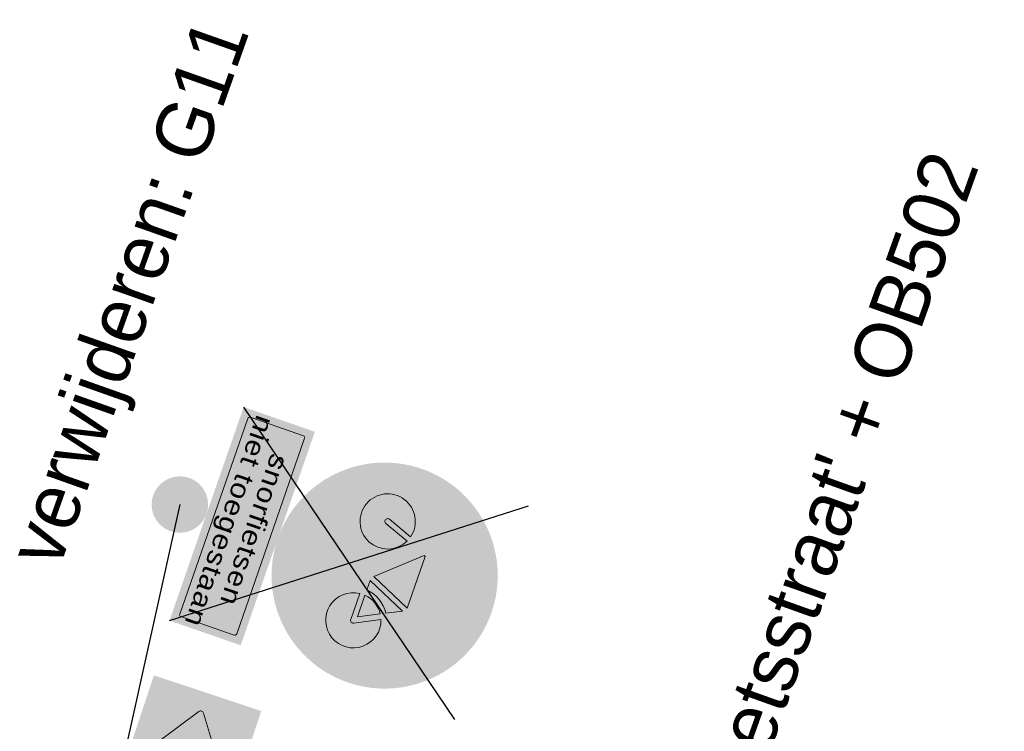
# Model space of a CAD drawing. Header units: metres. Extents: x 136326 to 138181, y 453212 to 454732.
# Tile 24 of 55: x 136574 to 136587, y 453817 to 453827. Entities that reach past the tile are written whole.
import ezdxf

# ---------------------------------------------------------------- set-up
doc = ezdxf.new("R2010")
doc.units = ezdxf.units.M
doc.layers.add('-DR-nw-inr-bebording-txt', color=2, linetype='Continuous')
doc.layers.add('mob_bebording', color=7, linetype='Continuous', lineweight=0)
doc.styles.add('eurostile', font='txt')
doc.styles.add('Style-Verkeersborden', font='Verkeersborden.shx')

# ---------------------------------------------------------------- blocks, each defined once
blk = doc.blocks.new('bord_OB502')
at = {"layer": 'mob_bebording', "linetype": 'Continuous', "lineweight": 0}
h = blk.add_hatch(color=254, dxfattribs=at)
h.paths.add_polyline_path([(-0.2999999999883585, -0.3000000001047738), (-0.2999999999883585, 0), (5.820766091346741e-11, 0), (0.2999999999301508, -5.820766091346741e-11), (0.3000000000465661, -0.3000000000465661)])
h.paths.add_polyline_path([(0.2750000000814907, -0.2900000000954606), (-0.2749999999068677, -0.2900000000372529, -0.414213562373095), (-0.2900000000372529, -0.2750000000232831), (-0.2900000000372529, -0.02500000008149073, -0.414213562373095), (-0.2749999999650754, -0.01000000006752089), (0.2750000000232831, -0.009999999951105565, -0.414213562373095), (0.2899999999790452, -0.02500000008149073), (0.2899999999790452, -0.2750000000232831, -0.414213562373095)], flags=17)
h = blk.add_hatch(color=7, dxfattribs=at)
h.paths.add_polyline_path([(-0.2750000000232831, -0.01000000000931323, 0.414213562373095), (-0.2899999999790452, -0.02500000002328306), (-0.2899999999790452, -0.2750000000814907, 0.414213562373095), (-0.2749999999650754, -0.2900000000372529), (0.2750000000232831, -0.2900000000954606, 0.414213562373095), (0.2900000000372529, -0.2750000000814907), (0.2900000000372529, -0.02500000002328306, 0.414213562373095), (0.2749999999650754, -0.01000000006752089)])
h.paths.add_polyline_path([(0.2799999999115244, -0.2750000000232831, -0.414213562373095), (0.2750000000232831, -0.2800000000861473), (-0.2749999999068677, -0.2800000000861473, -0.414213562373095), (-0.279999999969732, -0.2750000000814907), (-0.279999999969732, -0.02500000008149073, -0.414213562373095), (-0.2750000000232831, -0.02000000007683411), (0.2750000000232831, -0.02000000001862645, -0.414213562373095), (0.2800000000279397, -0.02500000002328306)])
h = blk.add_hatch(color=254, dxfattribs=at)
h.paths.add_polyline_path([(0.279999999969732, -0.2750000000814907), (0.279999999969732, -0.02500000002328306, 0.414213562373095), (0.2750000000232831, -0.02000000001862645), (-0.2750000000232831, -0.02000000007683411, 0.414213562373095), (-0.279999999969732, -0.02500000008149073), (-0.279999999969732, -0.2750000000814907, 0.414213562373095), (-0.2750000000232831, -0.2800000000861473), (0.2750000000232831, -0.2800000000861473, 0.414213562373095)])
h.paths.add_polyline_path([(0.120247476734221, -0.07200566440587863, -0.687280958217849), (0.1326310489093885, -0.0636528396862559), (0.2465886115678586, -0.1434467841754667, -0.5205670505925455), (0.2465886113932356, -0.1565532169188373), (0.1326310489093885, -0.2363471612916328, -0.6872809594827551), (0.1202474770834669, -0.2279943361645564), (0.1336365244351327, -0.1700000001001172), (0.01499999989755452, -0.1700000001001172), (0.01500000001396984, -0.1300000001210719), (0.1336365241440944, -0.1300000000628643)], flags=17)
h.paths.add_polyline_path([(-0.1202474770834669, -0.2279943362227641, -0.6872809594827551), (-0.1326310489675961, -0.2363471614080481), (-0.2465886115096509, -0.1565532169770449, -0.5205670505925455), (-0.2465886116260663, -0.1434467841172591), (-0.1326310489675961, -0.06365283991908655, -0.687280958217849), (-0.1202474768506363, -0.0720056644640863), (-0.1336365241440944, -0.1300000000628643), (-0.01499999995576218, -0.1300000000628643), (-0.01500000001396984, -0.1700000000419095), (-0.1336365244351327, -0.1700000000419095)], flags=17)
h = blk.add_hatch(color=7, dxfattribs=at)
edge = h.paths.add_edge_path()
edge.add_arc((-0.1280424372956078, -0.07020605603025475), 0.008000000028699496, 347.0000004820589, 485.000000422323)
edge.add_line((-0.1326310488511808, -0.0636528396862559), (-0.2465886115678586, -0.1434467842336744))
edge.add_arc((-0.2419999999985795, -0.1500000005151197), 0.007999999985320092, 125.0000007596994, 235.0000007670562)
edge.add_line((-0.2465886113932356, -0.1565532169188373), (-0.1326310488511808, -0.2363471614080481))
edge.add_arc((-0.1280424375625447, -0.2297939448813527), 0.008000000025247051, 235.0000018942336, 373.0000020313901)
edge.add_line((-0.1202474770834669, -0.2279943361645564), (-0.1336365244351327, -0.1700000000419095))
edge.add_line((-0.1336365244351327, -0.1700000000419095), (-0.01500000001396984, -0.1700000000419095))
edge.add_line((-0.01500000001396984, -0.1700000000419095), (-0.01499999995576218, -0.1300000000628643))
edge.add_line((-0.01499999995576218, -0.1300000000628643), (-0.1336365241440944, -0.1300000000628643))
edge.add_line((-0.1336365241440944, -0.1300000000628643), (-0.120247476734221, -0.07200566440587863))
h = blk.add_hatch(color=7, dxfattribs=at)
edge = h.paths.add_edge_path()
edge.add_arc((0.1280424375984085, -0.2297939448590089), 0.008000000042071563, 166.9999985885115, 304.9999987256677)
edge.add_line((0.1326310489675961, -0.2363471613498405), (0.2465886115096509, -0.1565532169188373))
edge.add_arc((0.241999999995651, -0.1500000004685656), 0.008000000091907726, 304.9999997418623, 414.9999997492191)
edge.add_line((0.2465886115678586, -0.1434467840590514), (0.1326310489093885, -0.06365283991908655))
edge.add_arc((0.1280424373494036, -0.07020605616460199), 0.007999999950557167, 54.99999914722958, 192.9999990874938)
edge.add_line((0.1202474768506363, -0.0720056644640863), (0.1336365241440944, -0.1300000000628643))
edge.add_line((0.1336365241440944, -0.1300000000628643), (0.01500000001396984, -0.1300000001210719))
edge.add_line((0.01500000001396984, -0.1300000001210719), (0.01499999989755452, -0.1700000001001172))
edge.add_line((0.01499999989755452, -0.1700000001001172), (0.1336365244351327, -0.1700000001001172))
edge.add_line((0.1336365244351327, -0.1700000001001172), (0.1202474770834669, -0.2279943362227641))
at = {"layer": 'mob_bebording', "color": 7, "linetype": 'Continuous', "lineweight": 0, "flags": 128}
for points in [[(-0.120247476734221, -0.07200566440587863, 0.687280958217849), (-0.1326310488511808, -0.0636528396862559), (-0.2465886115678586, -0.1434467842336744, 0.5205670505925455), (-0.2465886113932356, -0.1565532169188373), (-0.1326310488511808, -0.2363471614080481, 0.6872809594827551), (-0.1202474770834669, -0.2279943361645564), (-0.1336365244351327, -0.1700000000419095), (-0.01500000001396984, -0.1700000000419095), (-0.01499999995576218, -0.1300000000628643), (-0.1336365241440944, -0.1300000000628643)], [(0.1202474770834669, -0.2279943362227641, 0.6872809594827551), (0.1326310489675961, -0.2363471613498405), (0.2465886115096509, -0.1565532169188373, 0.5205670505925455), (0.2465886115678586, -0.1434467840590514), (0.1326310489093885, -0.06365283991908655, 0.687280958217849), (0.1202474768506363, -0.0720056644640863), (0.1336365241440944, -0.1300000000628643), (0.01500000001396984, -0.1300000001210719), (0.01499999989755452, -0.1700000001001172), (0.1336365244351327, -0.1700000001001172)]]:
    blk.add_lwpolyline(points, format="xyb", close=True, dxfattribs=at)
blk = doc.blocks.new('bord_G11')
at = {"layer": 'mob_bebording', "linetype": 'Continuous', "lineweight": 0}
h = blk.add_hatch(color=170, dxfattribs=at)
edge = h.paths.add_edge_path()
edge.add_arc((0, 0.2999999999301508), 0.3, 0, 360)
edge = h.paths.add_edge_path(flags=17)
edge.add_arc((0, 0.2999999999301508), 0.29, 0, 360)
h = blk.add_hatch(color=254, dxfattribs=at)
edge = h.paths.add_edge_path()
edge.add_arc((0, 0.2999999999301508), 0.29, 0, 360)
edge = h.paths.add_edge_path()
edge.add_arc((0, 0.2999999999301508), 0.28, 0, 360)
h = blk.add_hatch(color=170, dxfattribs=at)
edge = h.paths.add_edge_path()
edge.add_arc((0, 0.2999999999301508), 0.28, 0, 360)
h.paths.add_polyline_path([(0.1066745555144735, 0.3422153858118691, -3.032803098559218), (0.0516394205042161, 0.2531666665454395), (0.01024137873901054, 0.2531666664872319), (-0.09083430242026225, 0.3659049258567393), (-0.1006419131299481, 0.3399436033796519, -0.7991742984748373), (-0.1384922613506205, 0.1724999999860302), (-0.1384939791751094, 0.1724999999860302, -1.149504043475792), (-0.1143621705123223, 0.345126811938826), (-0.08244699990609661, 0.4296081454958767, -0.3119658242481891), (-0.06186661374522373, 0.4438333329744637), (-0.03300000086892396, 0.4438333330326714), (-0.03300000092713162, 0.4291666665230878), (-0.06186661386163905, 0.4291666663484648, 0.3119658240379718), (-0.06872674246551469, 0.4244249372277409), (-0.07801690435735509, 0.3998333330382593), (0.06860535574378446, 0.3998333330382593), (0.07525175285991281, 0.4144999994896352), (0.04735410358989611, 0.4144999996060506, -1.000000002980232), (0.04735410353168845, 0.4291666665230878), (0.1133541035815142, 0.4291666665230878), (0.1133541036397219, 0.4144999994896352), (0.09135410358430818, 0.4144999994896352), (0.0814547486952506, 0.3926549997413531)], flags=17)
h = blk.add_hatch(color=254, dxfattribs=at)
h.paths.add_polyline_path([(0.04735410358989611, 0.4291666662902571, 1.000000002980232), (0.04735410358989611, 0.4144999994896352), (0.07525175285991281, 0.4144999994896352), (0.06860535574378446, 0.3998333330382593), (-0.07801690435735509, 0.3998333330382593), (-0.06872674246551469, 0.4244249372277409, -0.3119658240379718), (-0.06186661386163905, 0.4291666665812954), (-0.03300000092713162, 0.4291666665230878), (-0.03300000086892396, 0.4438333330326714), (-0.06186661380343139, 0.4438333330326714, 0.3119658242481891), (-0.08244699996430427, 0.4296081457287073), (-0.1143621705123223, 0.345126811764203, 1.149504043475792), (-0.1384939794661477, 0.1724999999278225), (-0.1384922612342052, 0.1724999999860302, 0.7991742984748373), (-0.1006419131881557, 0.3399436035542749), (-0.09083430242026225, 0.3659049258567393), (0.01024137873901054, 0.2531666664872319), (0.05163942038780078, 0.2531666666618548, 3.032803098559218), (0.1066745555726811, 0.3422153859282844), (0.0814547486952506, 0.3926549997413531), (0.09135410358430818, 0.4144999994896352), (0.1133541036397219, 0.4144999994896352), (0.1133541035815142, 0.4291666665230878)])
h.paths.add_polyline_path([(0.06636758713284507, 0.2678333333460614, -0.2306687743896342), (0.1001429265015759, 0.3224829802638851), (0.1274677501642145, 0.2678333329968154)])
h.paths.add_polyline_path([(-0.131632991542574, 0.2579083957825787), (-0.1058468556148, 0.3261658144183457, -19.94987439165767), (-0.1195671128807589, 0.3313490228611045), (-0.1453532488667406, 0.2630916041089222, 1.000000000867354)])
h.paths.add_polyline_path([(0.0935562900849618, 0.3356562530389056, 0.2394999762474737), (0.0516394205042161, 0.2678333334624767), (0.02489013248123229, 0.2678333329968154), (0.07365871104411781, 0.3754514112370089)])
h.paths.add_polyline_path([(0.1458924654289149, 0.2637795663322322), (0.1132611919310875, 0.3290421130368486, -2.949570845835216), (0.06636758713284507, 0.2531666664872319), (0.1393333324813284, 0.2531666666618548, 0.5575365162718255)])
h.paths.add_polyline_path([(0.01147455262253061, 0.2737622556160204), (-0.08499473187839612, 0.3813626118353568), (-0.08355764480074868, 0.3851666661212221), (0.0619589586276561, 0.3851666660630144)])
blk.add_hatch(color=170, dxfattribs=at).paths.add_polyline_path([(0.0619589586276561, 0.3851666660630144), (-0.08355764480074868, 0.3851666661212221), (-0.08499473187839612, 0.3813626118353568), (0.01147455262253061, 0.2737622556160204)])
at = {"layer": 'mob_bebording', "linetype": 'Continuous', "lineweight": 0, "extrusion": (0, 0, -1)}
h = blk.add_hatch(color=170, dxfattribs=at)
edge = h.paths.add_edge_path()
edge.add_ellipse((-0.1393333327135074, 0.26050000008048), major_axis=(-0.08800000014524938, 0), ratio=1, start_angle=184.7801917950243, end_angle=238.6547569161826)
edge.add_line((-0.0935562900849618, 0.3356562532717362), (-0.07365871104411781, 0.3754514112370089))
edge.add_line((-0.07365871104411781, 0.3754514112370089), (-0.02489013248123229, 0.2678333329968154))
edge.add_line((-0.02489013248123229, 0.2678333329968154), (-0.05163942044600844, 0.2678333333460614))
at = {"layer": 'mob_bebording', "linetype": 'Continuous', "lineweight": 0, "extrusion": (0, 0, -0.9999999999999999)}
h = blk.add_hatch(color=170, dxfattribs=at)
edge = h.paths.add_edge_path()
edge.add_line((0.1058468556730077, 0.326165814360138), (0.131632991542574, 0.2579083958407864))
edge.add_ellipse((0.1384931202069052, 0.2605000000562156), major_axis=(-0.007333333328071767, 0), ratio=1, start_angle=20.69545112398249, end_angle=200.6954512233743)
edge.add_line((0.1453532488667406, 0.2630916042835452), (0.1195671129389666, 0.3313490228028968))
edge.add_ellipse((0.1384931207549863, 0.2605000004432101), major_axis=(-0.07333333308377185, 0), ratio=1, start_angle=-63.56537827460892, end_angle=284.9562807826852, ccw=False)
h = blk.add_hatch(color=170, dxfattribs=at)
edge = h.paths.add_edge_path()
edge.add_ellipse((-0.1393333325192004, 0.2604999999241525), major_axis=(-0.007333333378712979, 0), ratio=1, start_angle=-26.56505186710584, end_angle=89.99999938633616)
edge.add_line((-0.1393333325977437, 0.2531666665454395), (-0.06636758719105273, 0.2531666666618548))
edge.add_ellipse((-0.1393333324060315, 0.2604999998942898), major_axis=(-0.07333333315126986, 0), ratio=1, start_angle=-110.82588064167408, end_angle=174.2608295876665, ccw=False)
edge.add_line((-0.1132611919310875, 0.329042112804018), (-0.1458924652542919, 0.2637795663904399))
at = {"layer": 'mob_bebording', "linetype": 'Continuous', "lineweight": 0}
h = blk.add_hatch(color=170, dxfattribs=at)
edge = h.paths.add_edge_path()
edge.add_arc((0.1393333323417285, 0.26049999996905), 0.0733333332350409, 122.304221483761, 174.2608293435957)
edge.add_line((0.06636758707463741, 0.2678333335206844), (0.1274677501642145, 0.2678333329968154))
edge.add_line((0.1274677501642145, 0.2678333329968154), (0.1001429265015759, 0.3224829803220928))
at = {"layer": 'mob_bebording', "color": 5, "linetype": 'Continuous', "lineweight": 0, "flags": 128}
blk.add_lwpolyline([(0.0619589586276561, 0.3851666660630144), (-0.08355764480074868, 0.3851666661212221), (-0.08499473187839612, 0.3813626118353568), (0.01147455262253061, 0.2737622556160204)], close=True, dxfattribs=at)
for points in [[(0.05163942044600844, 0.2678333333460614, -0.2394999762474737), (0.0935562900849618, 0.3356562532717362), (0.07365871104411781, 0.3754514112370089), (0.02489013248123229, 0.2678333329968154)], [(-0.1058468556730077, 0.326165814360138), (-0.131632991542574, 0.2579083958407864, -1.000000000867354), (-0.1453532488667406, 0.2630916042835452), (-0.1195671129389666, 0.3313490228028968, 19.94987439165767)], [(0.1458924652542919, 0.2637795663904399, -0.5575365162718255), (0.1393333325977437, 0.2531666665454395), (0.06636758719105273, 0.2531666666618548, 2.949570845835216), (0.1132611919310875, 0.329042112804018)], [(0.1001429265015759, 0.3224829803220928, 0.2306687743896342), (0.06636758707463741, 0.2678333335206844), (0.1274677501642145, 0.2678333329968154)]]:
    blk.add_lwpolyline(points, format="xyb", close=True, dxfattribs=at)
blk = doc.blocks.new('bord_OB-L-WK-2R_3')
at = {"layer": 'mob_bebording', "linetype": 'Continuous', "lineweight": 0}
h = blk.add_hatch(color=254, dxfattribs=at)
h.paths.add_polyline_path([(0.2999999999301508, -0.200000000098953), (-0.2999999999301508, -0.2000000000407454), (-0.2999999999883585, -2.91038304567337e-11), (0, 0), (0.2999999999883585, -2.91038304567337e-11)])
h.paths.add_polyline_path([(-0.2899999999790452, -0.17500000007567), (-0.2900000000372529, -0.02500000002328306, -0.414213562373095), (-0.2750000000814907, -0.01000000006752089), (0.2749999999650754, -0.01000000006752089, -0.414213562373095), (0.2899999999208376, -0.02499999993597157), (0.2899999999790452, -0.17500000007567, -0.414213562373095), (0.2749999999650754, -0.1899999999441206), (-0.2750000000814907, -0.1900000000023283, -0.414213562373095)], flags=17)
h = blk.add_hatch(color=7, dxfattribs=at)
h.paths.add_polyline_path([(-0.2750000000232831, -0.190000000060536), (0.2749999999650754, -0.190000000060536, 0.414213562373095), (0.2899999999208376, -0.1750000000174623), (0.2899999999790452, -0.02500000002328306, 0.414213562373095), (0.2749999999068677, -0.009999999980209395), (-0.2750000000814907, -0.009999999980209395, 0.414213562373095), (-0.2900000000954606, -0.02500000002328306), (-0.2900000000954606, -0.1750000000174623, 0.414213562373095)])
h.paths.add_polyline_path([(-0.2800000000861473, -0.02499999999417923, -0.414213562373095), (-0.2750000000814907, -0.02000000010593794), (0.2749999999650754, -0.02000000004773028, -0.414213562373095), (0.279999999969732, -0.02500000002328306), (0.279999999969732, -0.1750000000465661, -0.414213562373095), (0.2749999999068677, -0.1800000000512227), (-0.2750000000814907, -0.1799999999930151, -0.414213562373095), (-0.2800000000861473, -0.17500000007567)])
h = blk.add_hatch(color=254, dxfattribs=at)
edge = h.paths.add_edge_path()
edge.add_line((-0.2750000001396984, -0.1800000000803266), (0.2749999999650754, -0.1800000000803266))
edge.add_arc((0.2749999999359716, -0.1750000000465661), 0.005000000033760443, 270.0000003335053, 360.0000003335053)
edge.add_line((0.279999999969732, -0.1750000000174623), (0.279999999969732, -0.02500000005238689))
edge.add_arc((0.2749999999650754, -0.02500000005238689), 0.005000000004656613, 0, 90)
edge.add_line((0.2749999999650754, -0.02000000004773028), (-0.2750000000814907, -0.01999999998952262))
edge.add_arc((-0.2750000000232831, -0.02500000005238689), 0.005000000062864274, 90.00000066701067, 180.0000006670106)
edge.add_line((-0.2800000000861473, -0.02500000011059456), (-0.2800000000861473, -0.17500000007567))
edge.add_arc((-0.2750000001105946, -0.1750000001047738), 0.004999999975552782, 179.9999996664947, 269.9999996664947)
at = {"layer": 'mob_bebording', "color": 254, "linetype": 'Continuous', "lineweight": 0, "flags": 128}
blk.add_lwpolyline([(-0.2750000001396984, -0.1800000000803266), (0.2749999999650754, -0.1800000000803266, 0.414213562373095), (0.279999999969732, -0.1750000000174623), (0.279999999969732, -0.02500000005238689, 0.414213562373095), (0.2749999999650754, -0.02000000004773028), (-0.2750000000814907, -0.01999999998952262, 0.414213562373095), (-0.2800000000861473, -0.02500000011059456), (-0.2800000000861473, -0.17500000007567, 0.414213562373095)], format="xyb", close=True, dxfattribs=at)
at = {"layer": 'mob_bebording', "color": 7, "linetype": 'Continuous', "lineweight": 0, "insert": (-5.820766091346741e-11, -0.1083333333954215), "char_height": 0.04999999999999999, "attachment_point": 5, "line_spacing_factor": 0.8399999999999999, "style": 'Style-Verkeersborden'}
blk.add_mtext('\\H1x;\\W1.2;\\T1.075;snorfietsen\\Pniet toegestaan', dxfattribs=at)

msp = doc.modelspace()

# ---------------------------------------------------------------- hatches: boundary and pattern name
at = {"layer": 'mob_bebording', "linetype": 'Continuous', "lineweight": 0}
h = msp.add_hatch(color=251, dxfattribs=at)
edge = h.paths.add_edge_path(flags=0)
edge.add_arc((136576.2164938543, 453820.377748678), 0.375, 0, 360)

# ---------------------------------------------------------------- linework, layer by layer
at = {"layer": 'mob_bebording', "color": 10, "lineweight": 30}
for p, q in [((136577.0625846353, 453821.6718886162), (136579.8578297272, 453817.5262064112)), ((136576.0789526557, 453818.837727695), (136580.8414617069, 453820.3603673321))]:
    msp.add_line(p, q, dxfattribs=at)
at = {"layer": 'mob_bebording', "color": 251, "lineweight": 30}
msp.add_line((136576.2164938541, 453820.377748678), (136575.3987518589, 453816.687748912), dxfattribs=at)

# ---------------------------------------------------------------- block references
at = {"layer": 'mob_bebording', "color": 254, "linetype": 'Continuous', "lineweight": 0}
for name, p, xscale, yscale, zscale, rotation in [('bord_OB-L-WK-2R_3', (136577.5154889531, 453819.926930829), 4.999999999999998, 4.999999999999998, 4.999999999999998, 250.8600116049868), ('bord_OB502', (136576.8219878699, 453816.2140409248), 4.999999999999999, 4.999999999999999, 4.999999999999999, 251.5905626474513)]:
    msp.add_blockref(name, p, dxfattribs=dict(at, xscale=xscale, yscale=yscale, zscale=zscale, rotation=rotation))
at = {"layer": 'mob_bebording', "color": 5, "linetype": 'Continuous', "lineweight": 0, "xscale": 4.999999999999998, "yscale": 4.999999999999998, "zscale": 4.999999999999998, "rotation": 250.8602537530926}
msp.add_blockref('bord_G11', (136577.5154847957, 453819.9269188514), dxfattribs=at)

# ---------------------------------------------------------------- texts
at = {"layer": '-DR-nw-inr-bebording-txt', "style": 'eurostile'}
msp.add_text("verwijderen: G11 + OB 'snorfietsen niet toegestaan'", height=0.75, rotation=70.5, dxfattribs=at).set_placement((136574.6110823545, 453819.504591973))
at = {"layer": '-DR-nw-inr-bebording-txt', "insert": (136583.1530939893, 453810.8289377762), "char_height": 0.75, "attachment_point": 7, "rotation": 70.33562535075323, "line_spacing_factor": 0.8360563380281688, "style": 'eurostile'}
msp.add_mtext("nieuw: bord 'fietsstraat' + OB502\\P(op lichtmast)", dxfattribs=at)

doc.saveas('drawing.dxf')
